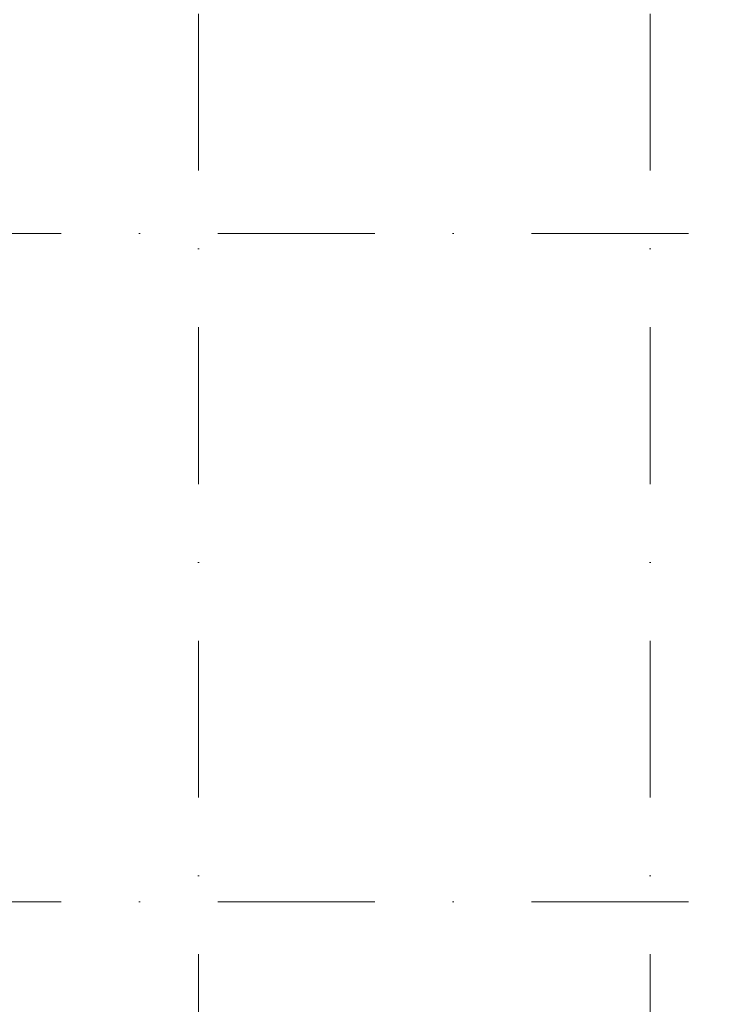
# Model space of a CAD drawing. Header units: millimetres. Extents: x -54205 to 242217, y -3415 to 61516.
# Tile 22 of 40: x 23776 to 29406, y 32467 to 40321. Entities that reach past the tile are written whole.
import ezdxf
from ezdxf.enums import TextEntityAlignment as Align

# ---------------------------------------------------------------- set-up
doc = ezdxf.new("R2010")
doc.units = ezdxf.units.MM
doc.header["$MEASUREMENT"] = 0
doc.linetypes.add('streep-punt', pattern=[2500, 1250, -625, 0, -625])
doc.layers.add('Stramien', color=7, linetype='Continuous')
doc.styles.add('GENERATED_STYLE_1', font='arial.ttf')

# ---------------------------------------------------------------- blocks, each defined once
blk = doc.blocks.new('Standard grid marker')
at = {"layer": 'Stramien', "color": 1, "linetype": 'streep-punt', "lineweight": 0}
blk.add_line((1000, 0), (61400.2, 0), dxfattribs=at)
at = {"layer": 'Stramien', "color": 2, "lineweight": 0, "style": 'GENERATED_STYLE_1'}
for tag, p in [('AC_MarkerText_1_0', (-245, -80)), ('AC_MarkerText_1_1', (63155.2, -80))]:
    blk.add_attdef(tag, text='', height=350, rotation=270, dxfattribs=at).set_placement(p, align=Align.TOP_CENTER)
blk = doc.blocks.new('Standard grid marker_5')
at = {"layer": 'Stramien', "color": 1, "linetype": 'streep-punt', "lineweight": 0}
blk.add_line((1000, 0), (19545.4, 0), dxfattribs=at)
at = {"layer": 'Stramien', "color": 2, "lineweight": 0, "style": 'GENERATED_STYLE_1'}
blk.add_attdef('AC_MarkerText_1', text='', height=350, dxfattribs=at).set_placement((-500, 175), align=Align.TOP_CENTER)

msp = doc.modelspace()

# ---------------------------------------------------------------- block references
at = {"layer": 'Stramien', "color": 1, "linetype": 'Continuous', "lineweight": 0, "zscale": 1000, "rotation": 90}
for p in [(25200, -1884.3), (28800, -1884.3)]:
    msp.add_blockref('Standard grid marker', p, dxfattribs=at)
at = {"layer": 'Stramien', "color": 1, "linetype": 'Continuous', "lineweight": 0, "zscale": 1000}
for p in [(11854.6, 38615.9), (11854.6, 33285.9)]:
    msp.add_blockref('Standard grid marker_5', p, dxfattribs=at)

doc.saveas('drawing.dxf')
